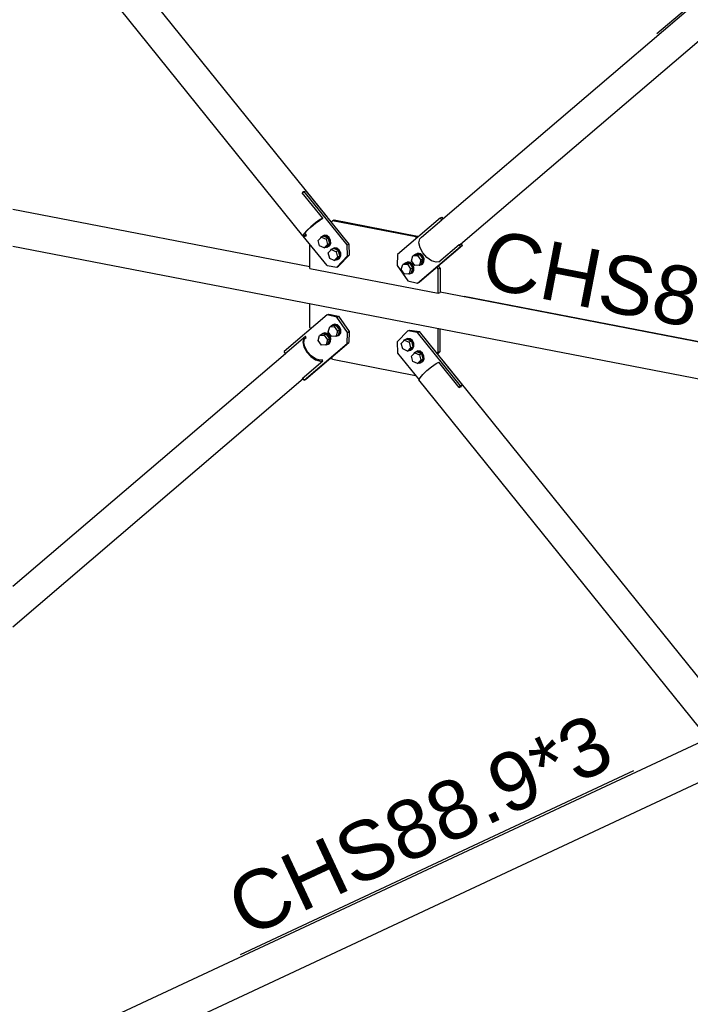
# Model space of a CAD drawing. Header units: millimetres. Extents: x 0 to 142951, y 0 to 27942.
# Tile 13 of 70: x 39243 to 40882, y 4795 to 7201. Entities that reach past the tile are written whole.
import ezdxf

# ---------------------------------------------------------------- set-up
doc = ezdxf.new("R2010")
doc.units = ezdxf.units.MM
doc.styles.add('Arial', font='ARIAL.TTF', dxfattribs={"height": 0.2})

# ---------------------------------------------------------------- blocks, each defined once
blk = doc.blocks.new('Part-65712 - 51816')
at = {"color": 7}
for p, q in [((42226.8, 6044.1), (42281.5, 6069.7)), ((42281.5, 6069.7), (42292, 6065.3)), ((42292, 6065.3), (42304.1, 6053.7)), ((39309.5, 4689.8), (42220.2, 6050.6)), ((42219.3, 6045.6), (42220.2, 6046)), ((42219.3, 6045.6), (42223, 6045.7)), ((42223, 6045.7), (42226.8, 6044.1)), ((42304.1, 6053.7), (42312.2, 6038.4)), ((42312.2, 6038.4), (42315.1, 6021.6)), ((42315.1, 6021.6), (42312.2, 6006)), ((42304.1, 5993.8), (42292, 5986.9)), ((42312.2, 6006), (42304.1, 5993.8)), ((39276, 4577), (42292, 5986.9)), ((39260.6, 4657.4), (39315.2, 4682.9)), ((39314.2, 4683.3), (39315.2, 4682.9)), ((39260.6, 4654.5), (39260.6, 4657.4)), ((39271.1, 4653), (39260.6, 4657.4)), ((39260.6, 4654.5), (39270.1, 4650.5)), ((39270.1, 4650.5), (39281.4, 4639.8)), ((39283.2, 4641.5), (39271.1, 4653)), ((39281.4, 4639.8), (39289, 4625.5)), ((39291.3, 4626.1), (39283.2, 4641.5)), ((39289, 4625.5), (39291.6, 4609.8)), ((39294.2, 4609.4), (39291.3, 4626.1)), ((39289, 4595.2), (39281.4, 4583.9)), ((39291.6, 4609.8), (39289, 4595.2)), ((39291.3, 4593.7), (39294.2, 4609.4)), ((39276, 4584.4), (39284.4, 4588.3)), ((39281.4, 4583.9), (39276, 4580.8)), ((39276, 4577.4), (39283.2, 4581.5)), ((39283.2, 4581.5), (39291.3, 4593.7))]:
    blk.add_line(p, q, dxfattribs=at)
blk = doc.blocks.new('Part-65738 - 51816')
at = {"color": 7}
for p, q in [((39995.4, 6718), (38037.1, 9148.1)), ((39935.6, 6672.6), (37977.3, 9102.7)), ((39937.1, 6779.9), (39933.9, 6778)), ((39983.9, 6715.9), (39933.9, 6778)), ((39934.3, 6777.5), (39935.4, 6778.1)), ((39935.4, 6778.1), (39935.7, 6778.2)), ((39937.4, 6780), (39937.1, 6779.9)), ((39977.7, 6712.4), (39966.3, 6704.4)), ((39976.7, 6711), (39982.2, 6714.2)), ((39983.9, 6715.9), (39977.7, 6712.4)), ((39982.2, 6714.2), (39983.9, 6715.9)), ((39995.4, 6718), (39994.6, 6718.7)), ((39995.3, 6717.8), (39995.4, 6718)), ((39954.8, 6695), (39944.9, 6685.7)), ((39946.5, 6686.5), (39955.6, 6695)), ((39966.3, 6704.4), (39954.8, 6695)), ((39955.6, 6695), (39966.2, 6703.7)), ((39966.2, 6703.7), (39976.7, 6711)), ((39938.1, 6677.8), (39935.6, 6672.6)), ((39935.6, 6672.6), (39937.5, 6670.9)), ((39937.5, 6670.9), (39941.6, 6672.2)), ((39937.9, 6674.4), (39940.3, 6679.2)), ((39939.7, 6672.8), (39937.9, 6674.4)), ((39944.9, 6685.7), (39938.1, 6677.8)), ((39943.3, 6674), (39939.7, 6672.8)), ((39939.8, 6678.3), (39943.3, 6674)), ((39940.3, 6679.2), (39946.5, 6686.5)), ((39943.3, 6674), (39941.6, 6672.2))]:
    blk.add_line(p, q, dxfattribs=at)
blk = doc.blocks.new('Part-80274 - 51816')
at = {"color": 7}
for p, q in [((39938.4, 6781), (39934.6, 6777.1)), ((39938.4, 6781), (39942.8, 6783)), ((40043.5, 6650.7), (39938.4, 6781)), ((39942.8, 6783), (40047.8, 6652.7)), ((39994.4, 6599.9), (39936.3, 6672)), ((40043.5, 6650.7), (40047.8, 6652.7)), ((40044.4, 6623.6), (40043.5, 6650.7)), ((40047.8, 6652.7), (40048.7, 6625.6)), ((40018.1, 6596.4), (40044.4, 6623.6)), ((40048.7, 6625.6), (40022.5, 6598.4)), ((40044.4, 6623.6), (40048.7, 6625.6)), ((39994.4, 6599.9), (40018.1, 6596.4)), ((40018.1, 6596.4), (40022.5, 6598.4))]:
    blk.add_line(p, q, dxfattribs=at)
blk = doc.blocks.new('Part-65739 - 51816')
at = {"color": 7}
for p, q in [((42133.3, 8299.1), (42183.3, 8341.8)), ((42179.3, 8337.9), (42177.3, 8328)), ((42177.3, 8328), (42179.9, 8316)), ((42183.3, 8341.8), (42179.3, 8337.9)), ((42179.6, 8326.9), (42181.5, 8335.9)), ((42182, 8315.7), (42179.6, 8326.9)), ((42181.5, 8335.9), (42185.1, 8339.4)), ((42185.1, 8339.4), (42183.3, 8341.8)), ((40277.3, 6714.1), (42134.3, 8300.1)), ((42179.9, 8316), (42186.6, 8303.4)), ((42188.2, 8304.2), (42182, 8315.7)), ((42186.6, 8303.4), (42196.5, 8292.3)), ((42197.3, 8294), (42188.2, 8304.2)), ((42133.3, 8299.1), (42134.3, 8300.1)), ((42175.6, 8239), (42225.6, 8281.7)), ((42196.5, 8292.3), (42208, 8284.4)), ((42207.9, 8286.7), (42197.3, 8294)), ((42218.4, 8283.4), (42207.9, 8286.7)), ((42208, 8284.4), (42219.4, 8280.8)), ((42223.9, 8284.2), (42218.4, 8283.4)), ((42219.4, 8280.8), (42225.6, 8281.7)), ((42225.6, 8281.7), (42223.9, 8284.2)), ((40320.7, 6652.4), (42177.7, 8238.4)), ((42175.6, 8239), (42177.1, 8239.2)), ((40275.1, 6712), (40277.3, 6714.1)), ((40225.1, 6669.3), (40275.1, 6712)), ((40219, 6655.5), (40221, 6665.3)), ((40221, 6665.3), (40225.1, 6669.3)), ((40221.6, 6643.4), (40219, 6655.5)), ((40228.4, 6630.9), (40221.6, 6643.4)), ((40267.4, 6609.2), (40317.4, 6651.9)), ((40317.4, 6651.9), (40320.7, 6652.4)), ((40238.2, 6619.8), (40228.4, 6630.9)), ((40249.7, 6611.9), (40238.2, 6619.8)), ((40261.1, 6608.3), (40249.7, 6611.9)), ((40267.4, 6609.2), (40261.1, 6608.3))]:
    blk.add_line(p, q, dxfattribs=at)
blk = doc.blocks.new('Part-65740 - 51816')
at = {"color": 7}
for p, q in [((40238.2, 6343.3), (40249.7, 6352.6)), ((40249.7, 6352.6), (40261.1, 6360.6)), ((40261.1, 6360.6), (40267.4, 6364.2)), ((40317.4, 6302.1), (40267.4, 6364.2)), ((40278.9, 6366.2), (40278.1, 6366.9)), ((40994.8, 5477.8), (40278.9, 6366.2)), ((40221.6, 6326.1), (40228.4, 6333.9)), ((40228.4, 6333.9), (40238.2, 6343.3)), ((40219, 6320.9), (40221.6, 6326.1)), ((40924.8, 5445), (40219, 6320.9)), ((40317.4, 6302.1), (40320.7, 6303.9)), ((40320.4, 6303.7), (40320.4, 6303.7)), ((40320.7, 6303.9), (40322.8, 6304.6)), ((40322.8, 6304.6), (40322.1, 6305.5))]:
    blk.add_line(p, q, dxfattribs=at)
blk = doc.blocks.new('Part-65741 - 51816')
at = {"color": 7}
for p, q in [((38036.6, 6941.5), (38044.4, 6954.4)), ((38044.4, 6954.4), (38051.2, 6959.9)), ((38051.2, 6959.9), (38136.1, 6943.5)), ((38031.4, 6925.3), (38036.6, 6941.5)), ((38136.1, 6943.5), (38138.6, 6945.5)), ((38138.6, 6945.5), (38141, 6945.7)), ((38139.9, 6948.1), (38901.1, 6800.8)), ((38139.9, 6946), (38141, 6945.7)), ((38029.6, 6908.3), (38031.4, 6925.3)), ((38031.4, 6892.9), (38029.6, 6908.3)), ((38036.6, 6881.6), (38031.4, 6892.9)), ((38044.4, 6876), (38036.6, 6881.6)), ((38044.4, 6876), (38821.7, 6725.7)), ((39226.4, 6737.9), (39952.6, 6597.4)), ((38916, 6707.5), (39048.8, 6681.8)), ((39226.4, 6647.4), (42160.2, 6079.9)), ((40270.5, 6536), (42083.2, 6185.4)), ((42082.1, 6180.2), (42083.2, 6181.2)), ((42082.1, 6180.2), (42167, 6163.8)), ((42167, 6163.8), (42160.2, 6158.3)), ((42160.9, 6155.9), (42167, 6161)), ((42167, 6161), (42167, 6163.8)), ((42152.4, 6145.4), (42147.2, 6129.3)), ((42148.7, 6128.9), (42153.6, 6144)), ((42160.2, 6158.3), (42152.4, 6145.4)), ((42153.6, 6144), (42160.9, 6155.9)), ((42147.2, 6129.3), (42145.4, 6112.2)), ((42145.4, 6112.2), (42147.2, 6096.8)), ((42147, 6112.9), (42148.7, 6128.9)), ((42148.7, 6098.6), (42147, 6112.9)), ((42147.2, 6096.8), (42152.4, 6085.5)), ((42153.6, 6088.1), (42148.7, 6098.6)), ((42160.9, 6082.9), (42153.6, 6088.1)), ((42152.4, 6085.5), (42160.2, 6079.9)), ((42157.2, 6085.5), (42167, 6083.6)), ((42160.2, 6079.9), (42167, 6080.7)), ((42167, 6083.6), (42160.9, 6082.9)), ((42167, 6080.7), (42167, 6083.6))]:
    blk.add_line(p, q, dxfattribs=at)
blk = doc.blocks.new('Part-65747 - 51816')
at = {"color": 7}
for p, q in [((39232.7, 7664.5), (40911, 8449.1)), ((40910, 8444.1), (40911, 8444.5)), ((40917.6, 8442.6), (40972.2, 8468.1)), ((40972.2, 8468.1), (40982.8, 8463.7)), ((40982.8, 8463.7), (40994.9, 8452.2)), ((40994.9, 8452.2), (41003, 8436.9)), ((40910, 8444.1), (40913.8, 8444.2)), ((40913.8, 8444.2), (40917.6, 8442.6)), ((41003, 8436.9), (41005.8, 8420.1)), ((41003, 8404.4), (40994.9, 8392.2)), ((41005.8, 8420.1), (41003, 8404.4)), ((39289.6, 7593.8), (40982.8, 8385.4)), ((40994.9, 8392.2), (40982.8, 8385.4)), ((38000.2, 7088.3), (39162.7, 7631.8)), ((37986.2, 6984.5), (39219.6, 7561.1)), ((37951.3, 7055.9), (38006, 7081.4)), ((38005, 7081.8), (38006, 7081.4)), ((37951.3, 7053), (37951.3, 7055.9)), ((37961.9, 7051.5), (37951.3, 7055.9)), ((37951.3, 7053), (37960.9, 7049)), ((37974, 7039.9), (37961.9, 7051.5)), ((37960.9, 7049), (37972.2, 7038.3)), ((37972.2, 7038.3), (37979.8, 7024)), ((37982.1, 7024.6), (37974, 7039.9)), ((37979.8, 7024), (37982.4, 7008.3)), ((37982.4, 7008.3), (37979.8, 6993.7)), ((37984.9, 7007.8), (37982.1, 7024.6)), ((37982.1, 6992.2), (37984.9, 7007.8)), ((37975, 6986.7), (37975.2, 6986.8)), ((37979.8, 6993.7), (37975.1, 6986.7)), ((37978.1, 6986.1), (37982.1, 6992.2))]:
    blk.add_line(p, q, dxfattribs=at)
blk = doc.blocks.new('Part-65748 - 51816')
at = {"color": 7}
for p, q in [((39891.6, 6384.4), (39941.6, 6427.2)), ((39941.6, 6427.2), (39937.5, 6423.2)), ((39939.7, 6421.2), (39943.3, 6424.7)), ((39943.3, 6424.7), (39941.6, 6427.2)), ((39937.5, 6423.2), (39935.6, 6413.4)), ((39935.6, 6413.4), (39938.1, 6401.3)), ((39937.9, 6412.2), (39939.7, 6421.2)), ((39940.3, 6401.1), (39937.9, 6412.2)), ((39938.1, 6401.3), (39944.9, 6388.8)), ((39946.5, 6389.5), (39940.3, 6401.1)), ((39226.4, 5816.5), (39892.5, 6385.5)), ((39891.6, 6384.4), (39892.6, 6385.4)), ((39944.9, 6388.8), (39954.8, 6377.7)), ((39955.6, 6379.3), (39946.5, 6389.5)), ((39954.8, 6377.7), (39966.3, 6369.8)), ((39966.2, 6372), (39955.6, 6379.3)), ((39933.9, 6324.3), (39983.9, 6367.1)), ((39976.7, 6368.7), (39966.2, 6372)), ((39966.3, 6369.8), (39977.7, 6366.2)), ((39982.2, 6369.5), (39976.7, 6368.7)), ((39977.7, 6366.2), (39983.9, 6367.1)), ((39983.9, 6367.1), (39982.2, 6369.5)), ((39226.4, 5717.7), (39936, 6323.8)), ((39933.9, 6324.3), (39935.4, 6324.5)), ((38058.1, 4818.6), (39048.8, 5664.8)), ((38152.4, 4800.4), (39048.8, 5566)), ((37977.3, 4740.8), (37977.9, 4743.7)), ((37979.9, 4728.8), (37977.3, 4740.8)), ((37986.6, 4716.2), (37979.9, 4728.8)), ((37996.5, 4705.1), (37986.6, 4716.2)), ((38025.7, 4694.5), (38063.8, 4727)), ((38008, 4697.2), (37996.5, 4705.1)), ((38019.4, 4693.6), (38008, 4697.2)), ((38025.7, 4694.5), (38019.4, 4693.6))]:
    blk.add_line(p, q, dxfattribs=at)
blk = doc.blocks.new('Part-65770 - 51816')
at = {"color": 7}
for p, q in [((40007.4, 6709.3), (40004.5, 6706.4)), ((40007.4, 6709.3), (40011.7, 6711.4)), ((40211.4, 6669.9), (40007.4, 6709.3)), ((40011.7, 6711.4), (40215.7, 6671.9)), ((40211.4, 6669.9), (40215.7, 6671.9)), ((40213.5, 6666.9), (40211.4, 6669.9)), ((40217.1, 6669.9), (40215.7, 6671.9)), ((39952.6, 6593.2), (39952.6, 6651.8)), ((39952.6, 6593.2), (40266.1, 6532.5)), ((40266.1, 6592), (40263.3, 6596.1)), ((40266.1, 6592), (40270.5, 6594)), ((40266.1, 6532.5), (40266.1, 6592)), ((40270.5, 6594), (40266.9, 6599.1)), ((40270.5, 6594), (40270.5, 6534.5)), ((40266.1, 6532.5), (40270.5, 6534.5))]:
    blk.add_line(p, q, dxfattribs=at)
blk = doc.blocks.new('Bolt-65773 - 51816')
at = {"color": 7}
for p, q in [((40200.6, 6611.7), (40204, 6623.7)), ((40209.5, 6626.2), (40204, 6623.7)), ((40204, 6623.7), (40215.4, 6624.4)), ((40207.7, 6625.4), (40208.8, 6627.1)), ((40208.8, 6627.1), (40214.6, 6629.5)), ((40208.8, 6627.1), (40210.4, 6627.9)), ((40209.5, 6626.2), (40220.8, 6626.9)), ((40210.4, 6627.9), (40216.2, 6630.2)), ((40214.6, 6629.5), (40221.1, 6627.9)), ((40215.4, 6624.4), (40220.8, 6626.9)), ((40215.4, 6624.4), (40223.3, 6613.2)), ((40222.7, 6628.7), (40216.2, 6630.2)), ((40220.8, 6626.9), (40228.7, 6615.7)), ((40221.1, 6627.9), (40226.6, 6622.9)), ((40228.2, 6623.7), (40222.7, 6628.7)), ((40226.6, 6622.9), (40229.7, 6615.7)), ((40231.3, 6616.5), (40228.2, 6623.7)), ((40231, 6609.2), (40231.3, 6616.5)), ((40175.9, 6590.6), (40179.3, 6602.6)), ((40184.7, 6605.1), (40179.3, 6602.6)), ((40179.3, 6602.6), (40190.7, 6603.3)), ((40183, 6604.3), (40184.1, 6606)), ((40184.1, 6606), (40189.9, 6608.4)), ((40184.1, 6606), (40185.7, 6606.8)), ((40184.7, 6605.1), (40196.1, 6605.8)), ((40185.7, 6606.8), (40191.5, 6609.1)), ((40189.9, 6608.4), (40196.4, 6606.8)), ((40190.7, 6603.3), (40196.1, 6605.8)), ((40190.7, 6603.3), (40198.6, 6592.1)), ((40198, 6607.6), (40191.5, 6609.1)), ((40198.6, 6592.1), (40195.1, 6580.1)), ((40196.1, 6605.8), (40204, 6594.6)), ((40196.4, 6606.8), (40201.9, 6601.8)), ((40203.5, 6602.5), (40198, 6607.6)), ((40204, 6594.6), (40198.6, 6592.1)), ((40208.5, 6600.5), (40200.6, 6611.7)), ((40200.6, 6582.6), (40204, 6594.6)), ((40201.9, 6601.8), (40205, 6594.6)), ((40206.6, 6595.4), (40203.5, 6602.5)), ((40205, 6594.6), (40204.7, 6587.3)), ((40206.3, 6588.1), (40206.6, 6595.4)), ((40219.9, 6601.2), (40208.5, 6600.5)), ((40220.1, 6600.5), (40217.7, 6601.1)), ((40223.3, 6613.2), (40219.9, 6601.2)), ((40219.9, 6601.2), (40225.3, 6603.7)), ((40225.9, 6602.8), (40220.1, 6600.5)), ((40228.7, 6615.7), (40223.3, 6613.2)), ((40225.3, 6603.7), (40228.7, 6615.7)), ((40229.4, 6608.4), (40225.9, 6602.8)), ((40225.9, 6602.8), (40227.5, 6603.6)), ((40227.5, 6603.6), (40231, 6609.2)), ((40229.7, 6615.7), (40229.4, 6608.4)), ((40183.8, 6579.4), (40175.9, 6590.6)), ((40195.1, 6580.1), (40183.8, 6579.4)), ((40195.4, 6579.4), (40193, 6580)), ((40195.1, 6580.1), (40200.6, 6582.6)), ((40201.2, 6581.7), (40195.4, 6579.4)), ((40204.7, 6587.3), (40201.2, 6581.7)), ((40201.2, 6581.7), (40202.8, 6582.5)), ((40202.8, 6582.5), (40206.3, 6588.1))]:
    blk.add_line(p, q, dxfattribs=at)
blk = doc.blocks.new('Bolt-65774 - 51816')
at = {"color": 7}
for p, q in [((39972.7, 6661.6), (39980.6, 6669.8)), ((39979, 6668.1), (39980.2, 6670.6)), ((39980.2, 6670.6), (39985.7, 6673.4)), ((39986, 6672.3), (39980.6, 6669.8)), ((39980.6, 6669.8), (39992, 6664.7)), ((39985.7, 6673.4), (39987.4, 6674.2)), ((39985.7, 6673.4), (39992.3, 6672.5)), ((39997.4, 6667.2), (39986, 6672.3)), ((39993.9, 6673.2), (39987.4, 6674.2)), ((39997.4, 6667.2), (39992, 6664.7)), ((39992, 6664.7), (39995.4, 6651.4)), ((39992.3, 6672.5), (39998, 6667.9)), ((39999.7, 6668.7), (39993.9, 6673.2)), ((40000.9, 6653.9), (39997.4, 6667.2)), ((39998, 6667.9), (40001.5, 6661)), ((40003.2, 6661.7), (39999.7, 6668.7)), ((39976.2, 6648.3), (39972.7, 6661.6)), ((39987.5, 6643.2), (39976.2, 6648.3)), ((39995.4, 6651.4), (39987.5, 6643.2)), ((39987.5, 6643.2), (39992.9, 6645.8)), ((39993.2, 6644.7), (39991.2, 6645)), ((39992.9, 6645.8), (40000.9, 6653.9)), ((39998.8, 6647.6), (39993.2, 6644.7)), ((39993.2, 6644.7), (39994.9, 6645.4)), ((39994.9, 6645.4), (40000.4, 6648.3)), ((40000.9, 6653.9), (39995.4, 6651.4)), ((40001.8, 6653.5), (39998.8, 6647.6)), ((40000.4, 6648.3), (40003.4, 6654.3)), ((40001.5, 6661), (40001.8, 6653.5)), ((40003.4, 6654.3), (40003.2, 6661.7)), ((40004.9, 6639.9), (40010.5, 6642.8)), ((40010.7, 6641.7), (40005.3, 6639.1)), ((40010.5, 6642.8), (40012.1, 6643.5)), ((40010.5, 6642.8), (40017, 6641.8)), ((40022.1, 6636.6), (40010.7, 6641.7)), ((40018.6, 6642.6), (40012.1, 6643.5)), ((40017, 6641.8), (40022.8, 6637.2)), ((40024.4, 6638), (40018.6, 6642.6)), ((39997.4, 6631), (40005.3, 6639.1)), ((40000.9, 6617.7), (39997.4, 6631)), ((40012.2, 6612.6), (40000.9, 6617.7)), ((40003.7, 6637.5), (40004.9, 6639.9)), ((40005.3, 6639.1), (40016.7, 6634)), ((40020.2, 6620.7), (40012.2, 6612.6)), ((40022.1, 6636.6), (40016.7, 6634)), ((40016.7, 6634), (40020.2, 6620.7)), ((40017.7, 6615.1), (40025.6, 6623.3)), ((40023.5, 6616.9), (40017.9, 6614)), ((40019.6, 6614.8), (40025.1, 6617.6)), ((40025.6, 6623.3), (40020.2, 6620.7)), ((40025.6, 6623.3), (40022.1, 6636.6)), ((40022.8, 6637.2), (40026.2, 6630.3)), ((40026.5, 6622.9), (40023.5, 6616.9)), ((40027.9, 6631.1), (40024.4, 6638)), ((40025.1, 6617.6), (40028.1, 6623.6)), ((40026.2, 6630.3), (40026.5, 6622.9)), ((40028.1, 6623.6), (40027.9, 6631.1)), ((40012.2, 6612.6), (40017.7, 6615.1)), ((40017.9, 6614), (40015.9, 6614.3)), ((40017.9, 6614), (40019.6, 6614.8))]:
    blk.add_line(p, q, dxfattribs=at)
blk = doc.blocks.new('Part-65775 - 51816')
at = {"color": 7}
for p, q in [((39952.6, 6448.9), (39952.6, 6507)), ((39954.7, 6445.9), (39952.6, 6448.9)), ((40266.1, 6388.2), (40266.1, 6446.3)), ((40270.5, 6390.2), (40270.5, 6445.5)), ((40263.3, 6385.3), (40266.1, 6388.2)), ((40270.5, 6390.2), (40264.4, 6383.9)), ((40266.1, 6388.2), (40270.5, 6390.2)), ((40007.4, 6371), (40004.5, 6375.1)), ((40007.4, 6371), (40210.5, 6331.7))]:
    blk.add_line(p, q, dxfattribs=at)
blk = doc.blocks.new('Bolt-65778 - 51816')
at = {"color": 7}
for p, q in [((40175.9, 6409.5), (40183.8, 6417.7)), ((40179.3, 6396.2), (40175.9, 6409.5)), ((40182.1, 6416), (40183.4, 6418.4)), ((40183.4, 6418.4), (40188.9, 6421.3)), ((40189.2, 6420.2), (40183.8, 6417.7)), ((40183.8, 6417.7), (40195.1, 6412.6)), ((40188.9, 6421.3), (40190.5, 6422.1)), ((40188.9, 6421.3), (40195.4, 6420.4)), ((40200.6, 6415.1), (40189.2, 6420.2)), ((40197.1, 6421.1), (40190.5, 6422.1)), ((40200.6, 6415.1), (40195.1, 6412.6)), ((40195.1, 6412.6), (40198.6, 6399.3)), ((40195.4, 6420.4), (40201.2, 6415.8)), ((40204, 6401.8), (40196.1, 6393.7)), ((40202.8, 6416.6), (40197.1, 6421.1)), ((40198.6, 6399.3), (40204, 6401.8)), ((40200.6, 6415.1), (40204, 6401.8)), ((40201.2, 6415.8), (40204.7, 6408.9)), ((40205, 6401.4), (40201.9, 6395.4)), ((40206.3, 6409.6), (40202.8, 6416.6)), ((40203.5, 6396.2), (40206.6, 6402.2)), ((40204.7, 6408.9), (40205, 6401.4)), ((40206.6, 6402.2), (40206.3, 6409.6)), ((40190.7, 6391.1), (40179.3, 6396.2)), ((40198.6, 6399.3), (40190.7, 6391.1)), ((40190.7, 6391.1), (40196.1, 6393.7)), ((40196.4, 6392.6), (40194.4, 6392.9)), ((40201.9, 6395.4), (40196.4, 6392.6)), ((40196.4, 6392.6), (40198, 6393.3)), ((40198, 6393.3), (40203.5, 6396.2)), ((40200.6, 6378.9), (40208.5, 6387)), ((40204, 6365.6), (40200.6, 6378.9)), ((40206.9, 6385.3), (40208.1, 6387.8)), ((40208.1, 6387.8), (40213.6, 6390.7)), ((40213.9, 6389.6), (40208.5, 6387)), ((40208.5, 6387), (40219.9, 6381.9)), ((40213.6, 6390.7), (40215.2, 6391.4)), ((40213.6, 6390.7), (40220.1, 6389.7)), ((40225.3, 6384.5), (40213.9, 6389.6)), ((40221.8, 6390.5), (40215.2, 6391.4)), ((40225.3, 6384.5), (40219.9, 6381.9)), ((40219.9, 6381.9), (40223.3, 6368.6)), ((40220.1, 6389.7), (40225.9, 6385.1)), ((40227.5, 6385.9), (40221.8, 6390.5)), ((40225.3, 6384.5), (40228.7, 6371.2)), ((40225.9, 6385.1), (40229.4, 6378.2)), ((40231, 6379), (40227.5, 6385.9)), ((40229.4, 6378.2), (40229.7, 6370.7)), ((40231.3, 6371.5), (40231, 6379)), ((40215.4, 6360.5), (40204, 6365.6)), ((40223.3, 6368.6), (40215.4, 6360.5)), ((40215.4, 6360.5), (40220.8, 6363)), ((40221.1, 6361.9), (40219.1, 6362.2)), ((40228.7, 6371.2), (40220.8, 6363)), ((40226.6, 6364.8), (40221.1, 6361.9)), ((40221.1, 6361.9), (40222.7, 6362.7)), ((40222.7, 6362.7), (40228.2, 6365.5)), ((40223.3, 6368.6), (40228.7, 6371.2)), ((40229.7, 6370.7), (40226.6, 6364.8)), ((40228.2, 6365.5), (40231.3, 6371.5))]:
    blk.add_line(p, q, dxfattribs=at)
blk = doc.blocks.new('Bolt-65779 - 51816')
at = {"color": 7}
for p, q in [((39997.4, 6438.2), (40000.9, 6450.2)), ((40006.3, 6452.7), (40000.9, 6450.2)), ((40000.9, 6450.2), (40012.2, 6450.9)), ((40004.6, 6451.9), (40005.6, 6453.6)), ((40005.6, 6453.6), (40011.4, 6456)), ((40005.6, 6453.6), (40007.3, 6454.4)), ((40017.7, 6453.4), (40006.3, 6452.7)), ((40013, 6456.7), (40007.3, 6454.4)), ((40011.4, 6456), (40017.9, 6454.4)), ((40017.7, 6453.4), (40012.2, 6450.9)), ((40012.2, 6450.9), (40020.2, 6439.6)), ((40019.6, 6455.2), (40013, 6456.7)), ((40025.6, 6442.2), (40017.7, 6453.4)), ((40017.9, 6454.4), (40023.5, 6449.4)), ((40025.1, 6450.1), (40019.6, 6455.2)), ((40023.5, 6449.4), (40026.5, 6442.2)), ((40028.1, 6443), (40025.1, 6450.1)), ((39972.7, 6417.1), (39976.2, 6429.1)), ((39981.6, 6431.6), (39976.2, 6429.1)), ((39976.2, 6429.1), (39987.5, 6429.8)), ((39979.8, 6430.8), (39980.9, 6432.5)), ((39980.9, 6432.5), (39986.7, 6434.8)), ((39980.9, 6432.5), (39982.6, 6433.3)), ((39992.9, 6432.3), (39981.6, 6431.6)), ((39988.3, 6435.6), (39982.6, 6433.3)), ((39986.7, 6434.8), (39993.2, 6433.3)), ((39992.9, 6432.3), (39987.5, 6429.8)), ((39987.5, 6429.8), (39995.4, 6418.5)), ((39994.9, 6434), (39988.3, 6435.6)), ((40000.9, 6421.1), (39992.9, 6432.3)), ((39993.2, 6433.3), (39998.8, 6428.3)), ((40000.4, 6429), (39994.9, 6434)), ((40005.3, 6427), (39997.4, 6438.2)), ((39998.8, 6428.3), (40001.8, 6421.1)), ((40003.4, 6421.9), (40000.4, 6429)), ((40016.7, 6427.7), (40005.3, 6427)), ((40017, 6427), (40014.5, 6427.6)), ((40020.2, 6439.6), (40016.7, 6427.7)), ((40022.1, 6430.2), (40016.7, 6427.7)), ((40022.8, 6429.3), (40017, 6427)), ((40025.6, 6442.2), (40020.2, 6439.6)), ((40022.1, 6430.2), (40025.6, 6442.2)), ((40026.2, 6434.9), (40022.8, 6429.3)), ((40022.8, 6429.3), (40024.4, 6430.1)), ((40024.4, 6430.1), (40027.9, 6435.6)), ((40026.5, 6442.2), (40026.2, 6434.9)), ((40027.9, 6435.6), (40028.1, 6443)), ((39980.6, 6405.9), (39972.7, 6417.1)), ((39992, 6406.6), (39980.6, 6405.9)), ((39992.3, 6405.9), (39989.8, 6406.4)), ((39995.4, 6418.5), (39992, 6406.6)), ((39997.4, 6409.1), (39992, 6406.6)), ((39998, 6408.2), (39992.3, 6405.9)), ((40000.9, 6421.1), (39995.4, 6418.5)), ((39997.4, 6409.1), (40000.9, 6421.1)), ((40001.5, 6413.8), (39998, 6408.2)), ((39998, 6408.2), (39999.7, 6408.9)), ((39999.7, 6408.9), (40003.2, 6414.5)), ((40001.8, 6421.1), (40001.5, 6413.8)), ((40003.2, 6414.5), (40003.4, 6421.9))]:
    blk.add_line(p, q, dxfattribs=at)
blk = doc.blocks.new('Part-80273 - 51816')
at = {"color": 7}
for p, q in [((40271.7, 6716.6), (40166.6, 6626.9)), ((40271.7, 6716.6), (40276, 6718.6)), ((40275, 6711.9), (40271.7, 6716.6)), ((40278.5, 6715.1), (40276, 6718.6)), ((40215.7, 6557.1), (40320.7, 6646.8)), ((40325.1, 6648.8), (40220, 6559.1)), ((40320.7, 6646.8), (40317.3, 6651.8)), ((40320.7, 6646.8), (40325.1, 6648.8)), ((40325.1, 6648.8), (40321.9, 6653.4)), ((40166.6, 6626.9), (40165.7, 6600.1)), ((40165.7, 6600.1), (40192, 6562.8)), ((40192, 6562.8), (40215.7, 6557.1)), ((40215.7, 6557.1), (40220, 6559.1))]:
    blk.add_line(p, q, dxfattribs=at)
blk = doc.blocks.new('Part-80275 - 51816')
at = {"color": 7}
for p, q in [((40192, 6440.4), (40165.7, 6413.3)), ((40192, 6440.4), (40196.3, 6442.5)), ((40215.7, 6436.9), (40192, 6440.4)), ((40196.3, 6442.5), (40220, 6438.9)), ((40215.7, 6436.9), (40220, 6438.9)), ((40320.7, 6306.6), (40215.7, 6436.9)), ((40325.1, 6308.6), (40220, 6438.9)), ((40165.7, 6413.3), (40166.6, 6386.2)), ((40166.6, 6386.2), (40219.1, 6321)), ((40316.9, 6302.7), (40320.7, 6306.6)), ((40325.1, 6308.6), (40320.3, 6303.7)), ((40320.7, 6306.6), (40325.1, 6308.6))]:
    blk.add_line(p, q, dxfattribs=at)
blk = doc.blocks.new('Part-80276 - 51816')
at = {"color": 7}
for p, q in [((39994.4, 6479.7), (39889.3, 6390)), ((39994.4, 6479.7), (39998.7, 6481.7)), ((40018.1, 6474.1), (39994.4, 6479.7)), ((39998.7, 6481.7), (40022.5, 6476.1)), ((40018.1, 6474.1), (40022.5, 6476.1)), ((40044.4, 6436.8), (40018.1, 6474.1)), ((40022.5, 6476.1), (40048.7, 6438.8)), ((40043.5, 6410), (40044.4, 6436.8)), ((40044.4, 6436.8), (40048.7, 6438.8)), ((40048.7, 6438.8), (40047.8, 6412)), ((39938.4, 6320.3), (40043.5, 6410)), ((39942.8, 6322.3), (40047.8, 6412)), ((40043.5, 6410), (40047.8, 6412)), ((39892.6, 6385.3), (39889.3, 6390)), ((39938.4, 6320.3), (39934.9, 6325.2)), ((39938.4, 6320.3), (39942.8, 6322.3))]:
    blk.add_line(p, q, dxfattribs=at)
blk = doc.blocks.new('Mark-67727 - 51816')
at = {"color": 136}
blk.add_line((39783, 4916.8), (40744, 5366), dxfattribs=at)
at = {"color": 30, "style": 'Arial'}
blk.add_text('CHS88.9*3', height=143.26, rotation=25.0554, dxfattribs=at).set_placement((39797.5, 4956.6))
blk = doc.blocks.new('Mark-67746 - 51816')
at = {"color": 136}
blk.add_line((40799.8, 7167), (41606.4, 7855.9), dxfattribs=at)
at = {"color": 30, "style": 'Arial'}
blk.add_text('CHS76.1*3', height=143.26, rotation=40.5024, dxfattribs=at).set_placement((40803.1, 7209.3))
blk = doc.blocks.new('Mark-67748 - 51816')
at = {"color": 136}
blk.add_line((40329.6, 6525.2), (41371.1, 6323.8), dxfattribs=at)
at = {"color": 30, "style": 'Arial'}
blk.add_text('CHS88.9*3', height=143.26, rotation=349.0508, dxfattribs=at).set_placement((40364.8, 6549))

msp = doc.modelspace()

# ---------------------------------------------------------------- block references
for name in ['Part-65738 - 51816', 'Part-65747 - 51816', 'Part-65739 - 51816', 'Mark-67746 - 51816', 'Part-65741 - 51816', 'Part-80274 - 51816', 'Part-80273 - 51816', 'Part-65770 - 51816', 'Mark-67748 - 51816', 'Bolt-65774 - 51816', 'Bolt-65773 - 51816', 'Part-65775 - 51816', 'Part-80276 - 51816', 'Bolt-65779 - 51816', 'Part-65748 - 51816', 'Part-80275 - 51816', 'Bolt-65778 - 51816', 'Part-65740 - 51816', 'Part-65712 - 51816', 'Mark-67727 - 51816']:
    msp.add_blockref(name, (0, 0))

doc.saveas('drawing.dxf')
